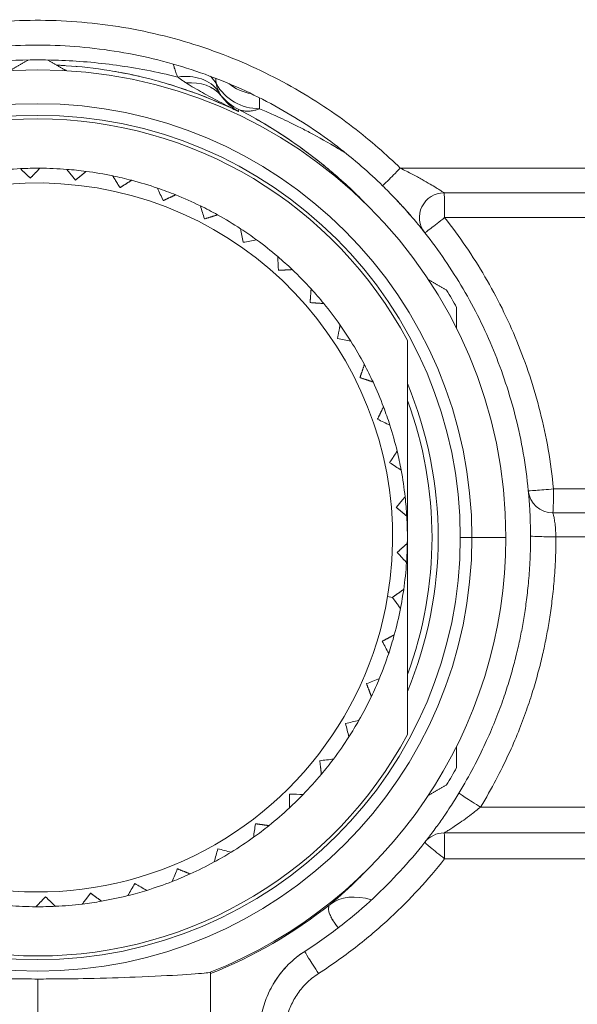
# Model space of a CAD drawing. Header units: centimetres. Extents: x -122 to 72759, y 3298 to 43172.
# Tile 194 of 243: x 31568.84 to 31569.98, y 17262.93 to 17264.93. Entities that reach past the tile are written whole.
import ezdxf

# ---------------------------------------------------------------- set-up
doc = ezdxf.new("R2010")
doc.units = ezdxf.units.CM
doc.header["$MEASUREMENT"] = 0
doc.layers.get('0').update_dxf_attribs({"lineweight": 5})
doc.layers.add('San_urządzenia', color=158, linetype='Continuous', lineweight=25)

# ---------------------------------------------------------------- blocks, each defined once
blk = doc.blocks.new('G$C4145E6B9')
at = {"color": 0, "linetype": 'Continuous', "lineweight": 0, "extrusion": (0, 1, 0)}
for p, q in [((4.5, -66.953), (4.5, -66.731)), ((3.786, -66.878), (3.786, -66.878)), ((27.397, -68.16), (7.356, -68.16)), ((8.246, -68.661), (27.361, -68.661)), ((8.257, -69.164), (27.37, -69.164)), ((10.466, -74.674), (27.372, -74.674)), ((10.452, -75.161), (27.363, -75.161)), ((8.574, -75.661), (8.81, -75.661)), ((8.81, -75.661), (9.5, -75.661)), ((27.399, -75.646), (10.514, -75.646)), ((7.099, -76.86), (7.198, -76.877)), ((27.403, -81.136), (8.987, -81.136)), ((8.246, -81.661), (27.368, -81.661)), ((8.257, -82.188), (27.377, -82.188)), ((3.5, -88.994), (3.5, -84.493)), ((0, -88.089), (0, -84.629))]:
    blk.add_line(p, q, dxfattribs=at)
at = {"color": 0, "linetype": 'Continuous', "lineweight": 0, "extrusion": (0, 0, -1)}
for centre, radius, start, end in [((0, -75.661), 9.7, 88.8021, 91.1979), ((0, -75.661), 9.5, 0, 90), ((0, -75.661), 9.5, 90, 180), ((-4.5, -65.661), 1, 279.9084, 308.5484), ((0, -75.661), 8.81, 0, 180), ((0, -75.661), 8.5, 28.0725, 151.9275), ((0, -75.661), 7.5, 83.0968, 87.2804), ((0, -75.661), 7.5, 90.2968, 94.4804), ((0, -75.661), 7.5, 97.4968, 101.6804), ((0, -75.661), 7.5, 104.6968, 108.8804), ((0, -75.661), 7.5, 111.8968, 116.0804), ((0, -75.661), 7.5, 119.0968, 123.2804), ((0, -75.661), 7.5, 126.2968, 130.4804), ((0, -75.661), 7.5, 133.4968, 137.6804), ((0, -75.661), 9.7, 148.8021, 151.1979), ((0, -75.661), 7.5, 140.6968, 144.8804), ((0, -75.661), 7.5, 147.8968, 152.0804), ((0, -75.661), 7.5, 155.0968, 159.2804), ((0, -75.661), 8.125, 157.3801, 202.6199), ((0, -75.661), 8, 159.6359, 200.3641), ((0, -75.661), 7.5, 162.2968, 166.4804), ((0, -75.661), 7.5, 169.4968, 173.6804), ((-10.452, -74.661), 0.5, 270, 354.535), ((0, -75.661), 7.5, 176.6968, 180.8804), ((0, -75.661), 9.5, 180, 248.3922), ((0, -75.661), 7.5, 183.8968, 188.0804), ((0, -75.661), 7.5, 191.0968, 195.2804), ((0, -75.661), 7.5, 198.2968, 202.4804), ((0, -75.661), 7.5, 205.4968, 209.6804), ((0, -75.661), 8.5, 208.0725, 331.9275), ((0, -75.661), 7.5, 212.6968, 216.8804), ((0, -75.661), 9.7, 208.8021, 211.1979), ((0, -75.661), 7.5, 219.8968, 224.0804), ((0, -75.661), 7.5, 227.0968, 231.2804), ((0, -75.661), 7.5, 234.2968, 238.4804), ((-8.246, -82.161), 0.5, 38.2467, 90), ((0, -75.661), 7.5, 241.4968, 245.6804), ((0, -75.661), 7.5, 248.6968, 252.8804), ((0, -75.661), 7.5, 255.8968, 260.0804), ((0, -75.661), 7.5, 270.2968, 274.4804), ((0, -75.661), 7.5, 263.0968, 267.2804), ((0, -75.661), 9.525, 231.4835, 248.4415)]:
    blk.add_arc(centre, radius, start, end, dxfattribs=at)
at = {"color": 0, "linetype": 'Continuous', "lineweight": 0}
for centre, radius, start, end in [((0, -75.661), 8.574, 0, 180), ((0, -75.661), 7.5, 89.7032, 92.7196), ((0, -75.661), 7.5, 82.5032, 85.5196), ((0, -75.661), 7.5, 75.3032, 78.3196), ((0, -75.661), 7.2, 350.4114, 170.4114), ((0, -75.661), 7.5, 68.1032, 71.1196), ((8.246, -69.161), 0.5, 90, 218.2466), ((0, -75.661), 7.5, 60.9032, 63.9196), ((0, -75.661), 7.5, 53.7032, 56.7196), ((0, -75.661), 7.5, 46.5032, 49.5196), ((0, -75.661), 7.5, 39.3032, 42.3196), ((0, -75.661), 7.5, 32.1032, 35.1196), ((0, -75.661), 7.5, 24.9032, 27.9196), ((0, -75.661), 7.5, 17.7032, 20.7196), ((0, -75.661), 7.5, 10.5032, 13.5196), ((0, -75.661), 7.2, 170.4114, 350.4114), ((0, -75.661), 7.5, 3.3032, 6.3196), ((0, -75.661), 8.81, 180, 0), ((0, -75.661), 8.574, 180, 0), ((0, -75.661), 7.5, 356.1032, 359.1196), ((0, -75.661), 7.5, 348.9032, 351.9196), ((0, -75.661), 7.5, 341.7032, 344.7196), ((0, -75.661), 7.5, 334.5032, 337.5196), ((0, -75.661), 7.5, 327.3032, 330.3196), ((0, -75.661), 7.5, 320.1032, 323.1196), ((0, -75.661), 7.5, 312.9032, 315.9196), ((0, -75.661), 7.5, 305.7032, 308.7196), ((0, -75.661), 7.5, 298.5032, 301.5196), ((0, -75.661), 7.5, 291.3032, 294.3196), ((0, -75.661), 7.5, 284.1032, 287.1196), ((0, -75.661), 7.5, 269.7032, 272.7196), ((0, -75.661), 7.5, 276.9032, 279.9196)]:
    blk.add_arc(centre, radius, start, end, dxfattribs=at)
for centre, major_axis, ratio, start_param, end_param in [((2.838, -67.151), (0.883, 0.469), 0.809454, 0.120602, 1.164422), ((2.745, -66.912), (0.968, 0.251), 0.883543, 0.261261, 0.481841), ((2.945, -67.319), (0.794, 0.608), 0.827132, 0.032343, 0.93425), ((4.5, -65.985), (1, 0), 0.967616, -2.641777, -1.570813), ((0, -75.661), (8.932, -5.519), 0.000003, 0, 0.000012), ((6.865, -84.287), (-0.962, 1.151), 0.678751, -0.811627, -0.035653)]:
    blk.add_ellipse(centre, major_axis=major_axis, ratio=ratio, start_param=start_param, end_param=end_param, dxfattribs=at)
at = {"color": 0, "linetype": 'Continuous', "lineweight": 0, "extrusion": (0, 0, -1)}
for centre, major_axis, ratio, start_param, end_param in [((4.5, -66.061), (-1, 0), 0.999585, -1.132626, -0.680495), ((7.346, -68.159), (-0.35, -0.357), 0.015743, -1.582869, 0), ((9.348, -83.674), (11.785, -25.726), 0.000001, -2.198522, -2.186386), ((8.246, -69.161), (0, 0.5), 0.02202, 0, 1.576823), ((8.27, -84.782), (8.467, -27.001), 0.000001, -2.198522, -2.186386), ((8.246, -69.161), (-0.393, -0.31), 0.018332, -1.58436, -0.000001), ((7.062, -85.747), (5.016, -27.849), 0.000001, -2.198522, -2.186386), ((-11.916, -72.563), (27.849, 5.017), 0.000001, -0.955207, -0.943071), ((5.742, -86.552), (1.487, -28.258), 0.000001, -2.198522, -2.186386), ((-9.939, -68.394), (27.74, -5.588), 0.000001, -0.955207, -0.943071), ((-7.819, -66.15), (25.479, -12.311), 0.000001, -0.955207, -0.943071), ((-6.565, -65.245), (23.735, -15.407), 0.000001, -0.955207, -0.943071), ((10.452, -74.661), (-0.498, -0.048), 0.02865, -1.596096, 0.000001), ((10.452, -74.661), (0, -0.5), 0.027917, -1.544731, 0), ((10.5, -75.631), (-0.5, -0.001), 0.029851, -1.598863, 0), ((-0.735, -63.371), (13.377, -24.936), 0.000001, -0.955207, -0.943071), ((-8.584, -84.488), (-26.416, -10.146), 0.000001, -2.198522, -2.186386), ((-9.623, -83.342), (-27.479, -6.755), 0.000001, -2.198522, -2.186386), ((2.344, -63.574), (6.755, -27.479), 0.000001, -0.955207, -0.943071), ((-10.509, -82.076), (-28.109, -3.258), 0.000001, -2.198522, -2.186386), ((5.276, -64.537), (-0.291, -28.296), 0.000001, -0.955207, -0.943071), ((-11.23, -80.708), (-28.296, 0.291), 0.000001, -2.198522, -2.186386), ((8.975, -81.111), (-0.427, 0.26), 0.030141, -1.617242, 0), ((6.629, -65.286), (-3.835, -28.036), 0.000001, -0.955207, -0.943071), ((8.246, -82.161), (0, 0.5), 0.022042, 0, 1.624206), ((7.877, -66.198), (-7.318, -27.334), 0.000001, -0.955207, -0.943071), ((-12.133, -77.756), (-27.334, 7.318), 0.000001, -2.198522, -2.186386), ((8.246, -82.161), (-0.393, 0.31), 0.028336, -1.621152, 0), ((9.001, -67.26), (-10.687, -26.202), 0.000001, -0.955207, -0.943071), ((9.983, -68.455), (-13.886, -24.656), 0.000001, -0.955207, -0.943071), ((-12.273, -74.673), (-24.656, 13.886), 0.000001, -2.198522, -2.186386), ((5.688, -84.487), (-0.271, 0.42), 0.020785, -1.631053, 0)]:
    blk.add_ellipse(centre, major_axis=major_axis, ratio=ratio, start_param=start_param, end_param=end_param, dxfattribs=at)
at = {"color": 0, "linetype": 'Continuous', "lineweight": 0}
for points, knots in [([(-7.356, -68.16), (-6.926, -67.739), (-6.473, -67.367), (-6.005, -67.041), (-5.536, -66.715), (-5.052, -66.433), (-4.546, -66.191), (-4.04, -65.948), (-3.511, -65.745), (-2.971, -65.585), (-2.43, -65.426), (-1.877, -65.31), (-1.318, -65.24), (-0.76, -65.169), (-0.195, -65.144), (0.368, -65.163), (0.93, -65.183), (1.491, -65.248), (2.044, -65.358), (2.597, -65.467), (3.142, -65.622), (3.664, -65.816), (4.186, -66.01), (4.684, -66.244), (5.144, -66.502), (5.604, -66.76), (6.025, -67.043), (6.393, -67.325), (6.761, -67.606), (7.076, -67.886), (7.356, -68.16)], [0, 0, 0, 0, 0.1, 0.1, 0.1, 0.2, 0.2, 0.2, 0.3, 0.3, 0.3, 0.4, 0.4, 0.4, 0.5, 0.5, 0.5, 0.6, 0.6, 0.6, 0.7, 0.7, 0.7, 0.8, 0.8, 0.8, 0.9, 0.9, 0.9, 1, 1, 1, 1]), ([(-6.996, -68.516), (-6.591, -68.119), (-6.158, -67.763), (-5.711, -67.452), (-5.264, -67.141), (-4.805, -66.875), (-4.324, -66.644), (-3.843, -66.413), (-3.34, -66.22), (-2.825, -66.069), (-2.311, -65.917), (-1.785, -65.807), (-1.254, -65.74), (-0.722, -65.673), (-0.186, -65.648), (0.35, -65.667), (0.885, -65.686), (1.418, -65.748), (1.944, -65.852), (2.47, -65.956), (2.989, -66.103), (3.485, -66.288), (3.981, -66.472), (4.456, -66.694), (4.893, -66.94), (5.33, -67.185), (5.73, -67.454), (6.08, -67.722), (6.431, -67.99), (6.732, -68.258), (6.996, -68.516)], [0, 0, 0, 0, 0.1, 0.1, 0.1, 0.2, 0.2, 0.2, 0.3, 0.3, 0.3, 0.4, 0.4, 0.4, 0.5, 0.5, 0.5, 0.6, 0.6, 0.6, 0.7, 0.7, 0.7, 0.8, 0.8, 0.8, 0.9, 0.9, 0.9, 1, 1, 1, 1]), ([(-5.705, -67.448), (-5.303, -67.22), (-4.447, -66.807), (-3.191, -66.376), (-1.923, -66.096), (-0.73, -65.964), (0.409, -65.949), (1.586, -66.047), (2.413, -66.203), (2.838, -66.309)], [0.0198281, 0.0198281, 0.0198281, 0.0198281, 0.1428571, 0.2857143, 0.4285714, 0.5714286, 0.7142857, 0.8571429, 1, 1, 1, 1]), ([(4.074, -67.012), (4.031, -66.991), (3.989, -66.971), (3.947, -66.951), (3.701, -66.836), (3.459, -66.734), (3.219, -66.645), (3.099, -66.6), (2.98, -66.559), (2.861, -66.52), (2.703, -66.468), (2.545, -66.421), (2.389, -66.378), (2.153, -66.315), (1.921, -66.262), (1.691, -66.218), (1.612, -66.204), (1.534, -66.19), (1.456, -66.177), (1.155, -66.128), (0.86, -66.096), (0.573, -66.078), (0.538, -66.075), (0.504, -66.073), (0.47, -66.072), (0.441, -66.07), (0.412, -66.069), (0.383, -66.068)], [0.0000011, 0.0000011, 0.0000011, 0.0000011, 0.0129312, 0.0129312, 0.0129312, 0.0876601, 0.0876601, 0.0876601, 0.125, 0.125, 0.125, 0.174959, 0.174959, 0.174959, 0.25, 0.25, 0.25, 0.2757464, 0.2757464, 0.2757464, 0.375, 0.375, 0.375, 0.3869657, 0.3869657, 0.3869657, 0.3970102, 0.3970102, 0.3970102, 0.3970102]), ([(1.516, -66.187), (1.572, -66.197), (1.628, -66.207), (1.685, -66.217), (1.708, -66.222), (1.732, -66.226), (1.756, -66.231), (1.854, -66.25), (1.953, -66.271), (2.053, -66.294)], [0.73160342, 0.73160342, 0.73160342, 0.73160342, 0.75, 0.75, 0.75, 0.75765166, 0.75765166, 0.75765166, 0.78967125, 0.78967125, 0.78967125, 0.78967125]), ([(2.75, -66.047), (2.756, -66.071), (2.762, -66.095), (2.769, -66.119), (2.778, -66.151), (2.789, -66.183), (2.8, -66.215), (2.812, -66.246), (2.825, -66.278), (2.838, -66.309)], [0.0830493, 0.0830493, 0.0830493, 0.0830493, 0.3333333, 0.3333333, 0.3333333, 0.6666667, 0.6666667, 0.6666667, 1, 1, 1, 1]), ([(2.838, -66.309), (2.857, -66.323), (2.876, -66.337), (2.895, -66.35), (2.914, -66.364), (2.933, -66.377), (2.953, -66.39), (2.973, -66.404), (2.993, -66.417), (3.013, -66.43)], [0, 0, 0, 0, 0.333333, 0.333333, 0.333333, 0.666667, 0.666667, 0.666667, 1, 1, 1, 1]), ([(2.647, -66.452), (2.665, -66.458), (2.683, -66.463), (2.701, -66.469), (2.753, -66.485), (2.806, -66.502), (2.858, -66.519), (3.123, -66.605), (3.39, -66.706), (3.661, -66.823), (3.706, -66.842), (3.752, -66.862), (3.797, -66.882)], [0.8528185, 0.8528185, 0.8528185, 0.8528185, 0.8585047, 0.8585047, 0.8585047, 0.875, 0.875, 0.875, 0.9580677, 0.9580677, 0.9580677, 0.971916, 0.971916, 0.971916, 0.971916]), ([(3.013, -66.43), (3.119, -66.497), (3.229, -66.562), (3.341, -66.624), (3.452, -66.687), (3.564, -66.748), (3.686, -66.812), (3.807, -66.876), (3.937, -66.943), (4.074, -67.012)], [0, 0, 0, 0, 0.333333, 0.333333, 0.333333, 0.666667, 0.666667, 0.666667, 1, 1, 1, 1]), ([(3.622, -66.449), (3.626, -66.467), (3.63, -66.485), (3.635, -66.503), (3.639, -66.52), (3.644, -66.537), (3.65, -66.553), (3.656, -66.569), (3.662, -66.584), (3.669, -66.599)], [0, 0, 0, 0, 0.3333333, 0.3333333, 0.3333333, 0.6666667, 0.6666667, 0.6666667, 0.9999739, 0.9999739, 0.9999739, 0.9999739]), ([(3.669, -66.599), (3.675, -66.61), (3.68, -66.622), (3.686, -66.632), (3.692, -66.643), (3.698, -66.653), (3.704, -66.663), (3.71, -66.672), (3.716, -66.681), (3.723, -66.69)], [0, 0, 0, 0, 0.3333333, 0.3333333, 0.3333333, 0.6666667, 0.6666667, 0.6666667, 0.9992247, 0.9992247, 0.9992247, 0.9992247]), ([(3.723, -66.69), (3.756, -66.737), (3.792, -66.779), (3.828, -66.816), (3.864, -66.854), (3.901, -66.888), (3.941, -66.92), (3.982, -66.953), (4.026, -66.984), (4.074, -67.012)], [0, 0, 0, 0, 0.333333, 0.333333, 0.333333, 0.666667, 0.666667, 0.666667, 1, 1, 1, 1]), ([(4.076, -66.967), (4.075, -66.974), (4.075, -66.982), (4.075, -66.989), (4.075, -66.997), (4.074, -67.005), (4.074, -67.012)], [0, 0, 0, 0, 0.5, 0.5, 0.5, 0.9999913, 0.9999913, 0.9999913, 0.9999913]), ([(4.5, -66.953), (4.466, -66.966), (4.433, -66.977), (4.401, -66.985), (4.37, -66.993), (4.339, -66.998), (4.31, -67), (4.28, -67.003), (4.252, -67.003), (4.225, -67.001), (4.198, -67), (4.172, -66.996), (4.147, -66.99), (4.122, -66.984), (4.098, -66.976), (4.076, -66.967)], [0, 0, 0, 0, 0.2, 0.2, 0.2, 0.4, 0.4, 0.4, 0.6, 0.6, 0.6, 0.8, 0.8, 0.8, 0.9996187, 0.9996187, 0.9996187, 0.9996187]), ([(6.632, -68.859), (6.531, -68.756), (6.431, -68.658), (6.333, -68.565), (6.108, -68.354), (5.889, -68.168), (5.679, -68.003), (5.469, -67.837), (5.268, -67.692), (5.077, -67.563), (4.886, -67.434), (4.705, -67.322), (4.538, -67.223), (4.37, -67.125), (4.215, -67.04), (4.076, -66.967)], [0.556104, 0.556104, 0.556104, 0.556104, 0.6, 0.6, 0.6, 0.7, 0.7, 0.7, 0.8, 0.8, 0.8, 0.9, 0.9, 0.9, 1, 1, 1, 1]), ([(6.257, -67.86), (6.217, -67.836), (6.178, -67.812), (6.14, -67.788), (6.127, -67.78), (6.114, -67.772), (6.101, -67.765), (5.895, -67.641), (5.699, -67.531), (5.514, -67.433), (5.472, -67.411), (5.431, -67.39), (5.391, -67.369), (5.24, -67.292), (5.096, -67.222), (4.962, -67.159), (4.901, -67.13), (4.841, -67.103), (4.784, -67.077), (4.682, -67.031), (4.588, -66.99), (4.5, -66.953)], [0.7112546, 0.7112546, 0.7112546, 0.7112546, 0.7272727, 0.7272727, 0.7272727, 0.7326678, 0.7326678, 0.7326678, 0.8181818, 0.8181818, 0.8181818, 0.8373689, 0.8373689, 0.8373689, 0.9090909, 0.9090909, 0.9090909, 0.9420528, 0.9420528, 0.9420528, 1, 1, 1, 1]), ([(4.423, -67.157), (4.481, -67.19), (4.541, -67.225), (4.603, -67.262), (4.799, -67.379), (5.013, -67.516), (5.239, -67.675), (5.464, -67.833), (5.7, -68.013), (5.935, -68.212), (6.17, -68.41), (6.404, -68.626), (6.626, -68.853), (6.628, -68.855), (6.63, -68.857), (6.632, -68.86)], [0.0525229, 0.0525229, 0.0525229, 0.0525229, 0.0769231, 0.0769231, 0.0769231, 0.1538462, 0.1538462, 0.1538462, 0.2307692, 0.2307692, 0.2307692, 0.3076923, 0.3076923, 0.3076923, 0.3084367, 0.3084367, 0.3084367, 0.3084367]), ([(7.356, -68.16), (7.443, -68.202), (7.524, -68.243), (7.597, -68.282), (7.671, -68.321), (7.738, -68.357), (7.798, -68.39), (7.858, -68.424), (7.913, -68.455), (7.96, -68.483), (8.007, -68.51), (8.048, -68.535), (8.083, -68.556), (8.117, -68.577), (8.145, -68.595), (8.169, -68.61), (8.193, -68.625), (8.213, -68.638), (8.226, -68.647), (8.24, -68.656), (8.247, -68.661), (8.246, -68.661)], [0, 0, 0, 0, 0.142857, 0.142857, 0.142857, 0.285714, 0.285714, 0.285714, 0.428571, 0.428571, 0.428571, 0.571429, 0.571429, 0.571429, 0.714286, 0.714286, 0.714286, 0.857143, 0.857143, 0.857143, 1, 1, 1, 1]), ([(6.996, -68.516), (7.08, -68.598), (7.156, -68.675), (7.226, -68.749), (7.296, -68.822), (7.36, -68.891), (7.418, -68.955), (7.476, -69.019), (7.528, -69.078), (7.573, -69.131), (7.619, -69.183), (7.658, -69.23), (7.691, -69.27), (7.692, -69.271), (7.692, -69.271), (7.692, -69.271)], [0, 0, 0, 0, 0.1428571, 0.1428571, 0.1428571, 0.2857143, 0.2857143, 0.2857143, 0.4285714, 0.4285714, 0.4285714, 0.5714286, 0.5714286, 0.5714286, 0.5728196, 0.5728196, 0.5728196, 0.5728196]), ([(7.566, -69.122), (7.496, -69.041), (7.417, -68.952), (7.305, -68.832), (7.277, -68.802), (7.248, -68.771)], [0, 0, 0, 0, 0.3810219, 0.3810219, 0.5102571, 0.5102571, 0.5102571, 0.5102571]), ([(8.257, -69.164), (8.558, -69.546), (8.831, -69.946), (9.075, -70.365), (9.32, -70.783), (9.537, -71.22), (9.724, -71.676), (9.912, -72.133), (10.07, -72.609), (10.196, -73.109), (10.322, -73.608), (10.414, -74.13), (10.466, -74.674)], [0, 0, 0, 0, 0.25, 0.25, 0.25, 0.5, 0.5, 0.5, 0.75, 0.75, 0.75, 1, 1, 1, 1]), ([(7.776, -69.374), (7.8, -69.403), (7.819, -69.427), (7.832, -69.444), (7.846, -69.461), (7.853, -69.47), (7.854, -69.471)], [0.7148864, 0.7148864, 0.7148864, 0.7148864, 0.8571429, 0.8571429, 0.8571429, 1, 1, 1, 1]), ([(7.854, -69.471), (8.138, -69.831), (8.399, -70.214), (8.632, -70.612), (8.865, -71.011), (9.071, -71.425), (9.249, -71.859), (9.427, -72.292), (9.578, -72.745), (9.698, -73.22), (9.817, -73.696), (9.905, -74.194), (9.955, -74.709)], [0, 0, 0, 0, 0.25, 0.25, 0.25, 0.5, 0.5, 0.5, 0.75, 0.75, 0.75, 1, 1, 1, 1]), ([(7.5, -71.661), (7.5, -71.661), (7.5, -71.689), (7.5, -71.787), (7.5, -71.888), (7.5, -72.151), (7.5, -72.378), (7.5, -73.043), (7.5, -73.571), (7.5, -74.635), (7.5, -75.172), (7.5, -75.661)], [-0.4150049, -0.4150049, -0.4150049, -0.4150049, -0.3901538, -0.3901538, -0.3546386, -0.3546386, -0.2932992, -0.2932992, -0.1466496, -0.1466496, 0, 0, 0, 0]), ([(9.958, -74.743), (9.957, -74.729), (9.956, -74.72), (9.955, -74.712), (9.955, -74.71), (9.955, -74.71), (9.955, -74.71), (9.955, -74.71), (9.955, -74.711), (9.955, -74.711), (9.955, -74.711), (9.955, -74.712), (9.955, -74.713), (9.955, -74.714), (9.955, -74.714), (9.955, -74.716), (9.955, -74.717), (9.956, -74.724), (9.957, -74.729), (9.959, -74.74), (9.959, -74.746), (9.962, -74.76), (9.964, -74.769), (9.972, -74.801), (9.979, -74.824), (9.988, -74.846)], [0, 0, 0, 0, 0.1594918, 0.1594918, 0.2372383, 0.2372383, 0.23896, 0.23896, 0.2540062, 0.2540062, 0.2596569, 0.2596569, 0.263684, 0.263684, 0.265694, 0.265694, 0.2697676, 0.2697676, 0.2858652, 0.2858652, 0.3031932, 0.3031932, 0.3291879, 0.3291879, 0.4016294, 0.4016294, 0.4016294, 0.4016294]), ([(9.955, -74.711), (9.955, -74.716), (9.957, -74.731), (9.959, -74.755), (9.962, -74.785), (9.966, -74.831), (9.97, -74.886), (9.97, -74.887), (9.97, -74.887), (9.97, -74.888)], [0.0430668, 0.0430668, 0.0430668, 0.0430668, 0.2, 0.2, 0.2, 0.4, 0.4, 0.4, 0.402617, 0.402617, 0.402617, 0.402617]), ([(9.983, -75.079), (9.983, -75.08), (9.983, -75.08), (9.983, -75.08), (9.987, -75.155), (9.992, -75.239), (9.995, -75.332), (9.995, -75.333), (9.995, -75.335), (9.995, -75.336)], [0.5991555, 0.5991555, 0.5991555, 0.5991555, 0.6, 0.6, 0.6, 0.8, 0.8, 0.8, 0.8032134, 0.8032134, 0.8032134, 0.8032134]), ([(10.452, -75.161), (10.454, -75.161), (10.457, -75.169), (10.461, -75.185), (10.465, -75.201), (10.471, -75.225), (10.477, -75.254), (10.482, -75.283), (10.488, -75.317), (10.493, -75.356), (10.499, -75.395), (10.504, -75.439), (10.507, -75.488), (10.511, -75.537), (10.514, -75.591), (10.514, -75.646)], [0, 0, 0, 0, 0.2, 0.2, 0.2, 0.4, 0.4, 0.4, 0.6, 0.6, 0.6, 0.8, 0.8, 0.8, 1, 1, 1, 1]), ([(7.5, -75.661), (7.5, -76.15), (7.5, -76.687), (7.5, -77.751), (7.5, -78.279), (7.5, -78.944), (7.5, -79.171), (7.5, -79.434), (7.5, -79.535), (7.5, -79.633), (7.5, -79.661), (7.5, -79.661)], [-1.6600196, -1.6600196, -1.6600196, -1.6600196, -1.51337, -1.51337, -1.3667204, -1.3667204, -1.305381, -1.305381, -1.2698658, -1.2698658, -1.2450147, -1.2450147, -1.2450147, -1.2450147]), ([(10, -75.633), (10, -75.799), (9.997, -75.958), (9.99, -76.109), (9.983, -76.26), (9.973, -76.403), (9.961, -76.539), (9.949, -76.676), (9.935, -76.804), (9.92, -76.925), (9.904, -77.045), (9.888, -77.158), (9.87, -77.267), (9.853, -77.376), (9.834, -77.481), (9.813, -77.587), (9.792, -77.692), (9.769, -77.799), (9.744, -77.908), (9.719, -78.017), (9.691, -78.129), (9.661, -78.244), (9.63, -78.359), (9.596, -78.478), (9.558, -78.601), (9.52, -78.724), (9.479, -78.851), (9.432, -78.984), (9.385, -79.116), (9.334, -79.254), (9.276, -79.397), (9.218, -79.541), (9.154, -79.69), (9.082, -79.845), (9.011, -80.001), (8.932, -80.162), (8.843, -80.33), (8.754, -80.498), (8.656, -80.672), (8.547, -80.852)], [0, 0, 0, 0, 0.076923, 0.076923, 0.076923, 0.153846, 0.153846, 0.153846, 0.230769, 0.230769, 0.230769, 0.307692, 0.307692, 0.307692, 0.384615, 0.384615, 0.384615, 0.461538, 0.461538, 0.461538, 0.538462, 0.538462, 0.538462, 0.615385, 0.615385, 0.615385, 0.692308, 0.692308, 0.692308, 0.769231, 0.769231, 0.769231, 0.846154, 0.846154, 0.846154, 0.923077, 0.923077, 0.923077, 1, 1, 1, 1]), ([(10.514, -75.646), (10.515, -75.821), (10.511, -75.988), (10.504, -76.147), (10.496, -76.306), (10.486, -76.457), (10.473, -76.6), (10.461, -76.743), (10.446, -76.878), (10.43, -77.005), (10.414, -77.132), (10.396, -77.251), (10.378, -77.365), (10.359, -77.48), (10.339, -77.59), (10.317, -77.702), (10.295, -77.813), (10.272, -77.925), (10.245, -78.04), (10.219, -78.155), (10.19, -78.272), (10.157, -78.393), (10.125, -78.514), (10.089, -78.639), (10.049, -78.769), (10.01, -78.898), (9.966, -79.032), (9.917, -79.171), (9.868, -79.311), (9.813, -79.455), (9.753, -79.606), (9.692, -79.757), (9.625, -79.914), (9.549, -80.078), (9.474, -80.241), (9.391, -80.411), (9.298, -80.588), (9.204, -80.764), (9.101, -80.947), (8.987, -81.136)], [0, 0, 0, 0, 0.076923, 0.076923, 0.076923, 0.153846, 0.153846, 0.153846, 0.230769, 0.230769, 0.230769, 0.307692, 0.307692, 0.307692, 0.384615, 0.384615, 0.384615, 0.461538, 0.461538, 0.461538, 0.538462, 0.538462, 0.538462, 0.615385, 0.615385, 0.615385, 0.692308, 0.692308, 0.692308, 0.769231, 0.769231, 0.769231, 0.846154, 0.846154, 0.846154, 0.923077, 0.923077, 0.923077, 1, 1, 1, 1]), ([(8.987, -81.136), (8.923, -81.189), (8.861, -81.237), (8.803, -81.281), (8.746, -81.325), (8.692, -81.364), (8.643, -81.4), (8.593, -81.435), (8.548, -81.466), (8.508, -81.494), (8.468, -81.521), (8.432, -81.544), (8.402, -81.564), (8.372, -81.584), (8.346, -81.6), (8.324, -81.614), (8.302, -81.628), (8.284, -81.639), (8.27, -81.648), (8.256, -81.656), (8.247, -81.661), (8.246, -81.661)], [0, 0, 0, 0, 0.142857, 0.142857, 0.142857, 0.285714, 0.285714, 0.285714, 0.428571, 0.428571, 0.428571, 0.571429, 0.571429, 0.571429, 0.714286, 0.714286, 0.714286, 0.857143, 0.857143, 0.857143, 1, 1, 1, 1]), ([(8.097, -81.529), (8.096, -81.53), (8.058, -81.584), (8.024, -81.629), (7.995, -81.667), (7.995, -81.667)], [0.4254647, 0.4254647, 0.4254647, 0.4254647, 0.4285714, 0.5714286, 0.5715729, 0.5715729, 0.5715729, 0.5715729]), ([(7.925, -81.76), (7.924, -81.76), (7.909, -81.781), (7.895, -81.799), (7.884, -81.813)], [0.7094066, 0.7094066, 0.7094066, 0.7094066, 0.7142857, 0.8210588, 0.8210588, 0.8210588, 0.8210588]), ([(7.854, -81.852), (7.694, -82.054), (7.525, -82.252), (7.352, -82.44), (7.179, -82.627), (7.002, -82.805), (6.809, -82.985), (6.616, -83.165), (6.406, -83.345), (6.175, -83.527), (5.944, -83.708), (5.691, -83.89), (5.417, -84.067)], [0, 0, 0, 0, 0.25, 0.25, 0.25, 0.5, 0.5, 0.5, 0.75, 0.75, 0.75, 1, 1, 1, 1]), ([(8.257, -82.188), (8.089, -82.402), (7.911, -82.609), (7.73, -82.806), (7.548, -83.004), (7.362, -83.191), (7.159, -83.38), (6.955, -83.569), (6.735, -83.759), (6.492, -83.95), (6.25, -84.141), (5.984, -84.332), (5.695, -84.518)], [0, 0, 0, 0, 0.25, 0.25, 0.25, 0.5, 0.5, 0.5, 0.75, 0.75, 0.75, 1, 1, 1, 1]), ([(5.932, -83.114), (6.134, -82.943), (6.327, -82.767), (6.507, -82.589), (6.549, -82.547), (6.591, -82.505), (6.632, -82.463)], [0, 0, 0, 0, 0.0833333, 0.0833333, 0.0833333, 0.1030195, 0.1030195, 0.1030195, 0.1030195]), ([(6.096, -83.588), (6.09, -83.581), (6.085, -83.574), (6.079, -83.567), (6.054, -83.534), (6.032, -83.503), (6.011, -83.472), (5.991, -83.442), (5.973, -83.412), (5.958, -83.384), (5.943, -83.355), (5.93, -83.328), (5.92, -83.302), (5.911, -83.276), (5.904, -83.251), (5.901, -83.228), (5.898, -83.204), (5.899, -83.183), (5.903, -83.164), (5.908, -83.145), (5.917, -83.128), (5.932, -83.114)], [0.5854911, 0.5854911, 0.5854911, 0.5854911, 0.6, 0.6, 0.6, 0.6666667, 0.6666667, 0.6666667, 0.7333333, 0.7333333, 0.7333333, 0.8, 0.8, 0.8, 0.8666667, 0.8666667, 0.8666667, 0.9333333, 0.9333333, 0.9333333, 1, 1, 1, 1]), ([(5.901, -83.176), (5.9, -83.184), (5.899, -83.192), (5.899, -83.201), (5.899, -83.204), (5.899, -83.207), (5.899, -83.21)], [0.10680509, 0.10680509, 0.10680509, 0.10680509, 0.14285714, 0.14285714, 0.14285714, 0.15414635, 0.15414635, 0.15414635, 0.15414635]), ([(5.949, -83.366), (5.955, -83.378), (5.961, -83.391), (5.969, -83.403), (5.978, -83.42), (5.989, -83.437), (6, -83.455)], [0.32461919, 0.32461919, 0.32461919, 0.32461919, 0.35714286, 0.35714286, 0.35714286, 0.39982851, 0.39982851, 0.39982851, 0.39982851]), ([(6.019, -83.484), (6.021, -83.487), (6.023, -83.489), (6.025, -83.492), (6.046, -83.522), (6.069, -83.555), (6.096, -83.588)], [0.42242341, 0.42242341, 0.42242341, 0.42242341, 0.42857143, 0.42857143, 0.42857143, 0.49704599, 0.49704599, 0.49704599, 0.49704599]), ([(5.417, -84.067), (5.292, -84.147), (5.181, -84.238), (5.083, -84.337), (4.984, -84.436), (4.899, -84.542), (4.828, -84.65), (4.757, -84.759), (4.7, -84.869), (4.653, -84.981), (4.606, -85.093), (4.57, -85.208), (4.543, -85.335), (4.516, -85.463), (4.5, -85.602), (4.5, -85.748)], [0, 0, 0, 0, 0.2, 0.2, 0.2, 0.4, 0.4, 0.4, 0.6, 0.6, 0.6, 0.8, 0.8, 0.8, 1, 1, 1, 1]), ([(0, -84.629), (-0.175, -84.629), (-0.349, -84.628), (-0.812, -84.623), (-1.094, -84.618), (-1.759, -84.6), (-2.119, -84.586), (-2.732, -84.556), (-2.981, -84.54), (-3.369, -84.511), (-3.484, -84.499), (-3.498, -84.493)], [1.6952605, 1.6952605, 1.6952605, 1.6952605, 1.7478807, 1.7478807, 1.8359623, 1.8359623, 1.9666087, 1.9666087, 2.0977119, 2.0977119, 2.2481757, 2.2481757, 2.2481757, 2.2481757]), ([(3.498, -84.493), (3.493, -84.495), (3.477, -84.498), (3.37, -84.511), (3.194, -84.526), (2.682, -84.558), (2.358, -84.576), (1.68, -84.602), (1.356, -84.612), (0.756, -84.624), (0.492, -84.627), (0.15, -84.629), (0.075, -84.629), (0, -84.629)], [1.1423444, 1.1423444, 1.1423444, 1.1423444, 1.1926864, 1.1926864, 1.3417191, 1.3417191, 1.4835409, 1.4835409, 1.592267, 1.592267, 1.6727472, 1.6727472, 1.6952605, 1.6952605, 1.6952605, 1.6952605]), ([(5.695, -84.518), (5.601, -84.579), (5.518, -84.647), (5.444, -84.721), (5.371, -84.795), (5.307, -84.875), (5.253, -84.957), (5.2, -85.038), (5.157, -85.12), (5.122, -85.205), (5.086, -85.29), (5.059, -85.376), (5.039, -85.471), (5.019, -85.567), (5.007, -85.671), (5.007, -85.781)], [0, 0, 0, 0, 0.2, 0.2, 0.2, 0.4, 0.4, 0.4, 0.6, 0.6, 0.6, 0.8, 0.8, 0.8, 1, 1, 1, 1])]:
    blk.add_open_spline(points, degree=3, knots=knots, dxfattribs=at)
for points, weights in [([(-0.576, -66.179), (-0.391, -66.072), (-0.203, -65.963)], [3.20367529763, 3.18682593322, 3.16847007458]), ([(0.203, -65.963), (0.391, -66.072), (0.576, -66.179)], [3.16847007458, 3.18682593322, 3.20367529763]), ([(-0.356, -68.17), (-0.254, -68.267), (-0.154, -68.363)], [1.0432686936, 1.04187473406, 1.04011243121]), ([(-0.154, -68.363), (-0.059, -68.263), (0.039, -68.161)], [1.04011243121, 1.04187473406, 1.0432686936]), ([(0.586, -68.184), (0.675, -68.294), (0.762, -68.401)], [1.0432686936, 1.04187473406, 1.04011243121]), ([(0.762, -68.401), (0.869, -68.314), (0.979, -68.225)], [1.04011243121, 1.04187473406, 1.0432686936]), ([(1.518, -68.316), (1.593, -68.437), (1.666, -68.554)], [1.0432686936, 1.04187473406, 1.04011243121]), ([(1.666, -68.554), (1.783, -68.481), (1.903, -68.406)], [1.04011243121, 1.04187473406, 1.0432686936]), ([(2.543, -68.818), (2.668, -68.761), (2.797, -68.702)], [1.04011243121, 1.04187473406, 1.0432686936]), ([(3.381, -69.191), (3.512, -69.15), (3.647, -69.108)], [1.04011243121, 1.04187473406, 1.0432686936]), ([(4.884, -70.235), (5.021, -70.228), (5.162, -70.22)], [1.04011243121, 1.04187473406, 1.0432686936]), ([(7.924, -70.421), (8.109, -70.528), (8.297, -70.637)], [3.20367529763, 3.18682593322, 3.16847007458]), ([(5.546, -70.612), (5.535, -70.753), (5.525, -70.89)], [1.0432686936, 1.04187473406, 1.04011243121]), ([(5.525, -70.89), (5.662, -70.9), (5.804, -70.91)], [1.04011243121, 1.04187473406, 1.0432686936]), ([(8.5, -70.988), (8.5, -71.205), (8.5, -71.418)], [3.167560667, 3.18591125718, 3.20275578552]), ([(6.135, -71.346), (6.107, -71.485), (6.08, -71.62)], [1.0432686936, 1.04187473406, 1.04011243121]), ([(6.627, -72.149), (6.582, -72.283), (6.538, -72.414)], [1.0432686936, 1.04187473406, 1.04011243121]), ([(6.538, -72.414), (6.669, -72.458), (6.803, -72.503)], [1.04011243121, 1.04187473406, 1.0432686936]), ([(7.015, -73.008), (6.953, -73.135), (6.893, -73.259)], [1.0432686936, 1.04187473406, 1.04011243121]), ([(7.292, -73.908), (7.215, -74.026), (7.14, -74.142)], [1.0432686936, 1.04187473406, 1.04011243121]), ([(7.454, -74.835), (7.363, -74.944), (7.274, -75.049)], [1.0432686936, 1.04187473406, 1.04011243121]), ([(7.274, -75.049), (7.379, -75.138), (7.488, -75.229)], [1.04011243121, 1.04187473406, 1.0432686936]), ([(7.499, -75.776), (7.395, -75.872), (7.294, -75.965)], [1.0432686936, 1.04187473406, 1.04011243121]), ([(7.294, -75.965), (7.387, -76.067), (7.483, -76.171)], [1.04011243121, 1.04187473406, 1.0432686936]), ([(7.426, -76.715), (7.31, -76.797), (7.198, -76.877)], [1.0432686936, 1.04187473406, 1.04011243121]), ([(7.198, -76.877), (7.278, -76.989), (7.36, -77.105)], [1.04011243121, 1.04187473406, 1.0432686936]), ([(7.235, -77.638), (7.11, -77.705), (6.989, -77.77)], [1.0432686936, 1.04187473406, 1.04011243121]), ([(6.669, -78.629), (6.719, -78.757), (6.77, -78.89)], [1.04011243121, 1.04187473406, 1.0432686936]), ([(8.5, -79.904), (8.5, -80.117), (8.5, -80.334)], [3.20276985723, 3.18592525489, 3.16757458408]), ([(5.722, -80.194), (5.738, -80.331), (5.754, -80.472)], [1.04011243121, 1.04187473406, 1.0432686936]), ([(8.297, -80.686), (8.109, -80.794), (7.924, -80.901)], [3.16847007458, 3.18682593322, 3.20367529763]), ([(4.691, -81.513), (4.551, -81.494), (4.415, -81.475)], [1.0432686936, 1.04187473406, 1.04011243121]), ([(3.089, -82.496), (2.958, -82.442), (2.83, -82.39)], [1.0432686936, 1.04187473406, 1.04011243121]), ([(0.154, -82.959), (0.059, -83.059), (-0.039, -83.161)], [1.04011243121, 1.04187473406, 1.0432686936]), ([(0.356, -83.153), (0.254, -83.055), (0.154, -82.959)], [1.0432686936, 1.04187473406, 1.04011243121]), ([(1.068, -82.883), (0.986, -82.993), (0.901, -83.107)], [1.04011243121, 1.04187473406, 1.0432686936]), ([(1.292, -83.049), (1.178, -82.965), (1.068, -82.883)], [1.0432686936, 1.04187473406, 1.04011243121])]:
    blk.add_rational_spline(points, weights, degree=2, dxfattribs=at)
for points in [[(0.756, -66.091), (0.769, -66.092), (0.782, -66.093), (0.795, -66.094)], [(3.604, -66.333), (3.61, -66.369), (3.616, -66.407), (3.622, -66.449)], [(3.646, -66.539), (3.645, -66.539), (3.645, -66.539), (3.645, -66.539)], [(7.776, -69.374), (7.753, -69.345), (7.724, -69.31), (7.692, -69.271)], [(9.983, -75.079), (9.979, -75.006), (9.974, -74.941), (9.97, -74.888)], [(10, -75.633), (10, -75.532), (9.998, -75.43), (9.995, -75.336)], [(8.372, -81.13), (8.431, -81.04), (8.49, -80.946), (8.547, -80.852)], [(8.372, -81.13), (8.332, -81.191), (8.295, -81.246), (8.26, -81.298)], [(8.097, -81.529), (8.148, -81.459), (8.203, -81.381), (8.26, -81.298)], [(7.925, -81.76), (7.945, -81.733), (7.969, -81.702), (7.995, -81.667)], [(7.858, -81.846), (7.855, -81.849), (7.854, -81.852), (7.854, -81.852)], [(7.858, -81.845), (7.863, -81.839), (7.872, -81.828), (7.884, -81.813)], [(5.289, -84.156), (5.33, -84.125), (5.373, -84.095), (5.417, -84.067)], [(4.682, -84.914), (4.777, -84.708), (4.908, -84.516), (5.066, -84.354)]]:
    blk.add_open_spline(points, degree=3, dxfattribs=at)
blk = doc.blocks.new('G$CB5497DE1')
at = {"layer": 'San_urządzenia', "xscale": 0.1, "yscale": 0.1, "zscale": 0.1}
blk.add_blockref('G$C4145E6B9', (-14.0898, 6.0902, -25), dxfattribs=at)

msp = doc.modelspace()

# ---------------------------------------------------------------- block references
msp.add_blockref('G$CB5497DE1', (31582.97075, 17265.35095))

doc.saveas('drawing.dxf')
